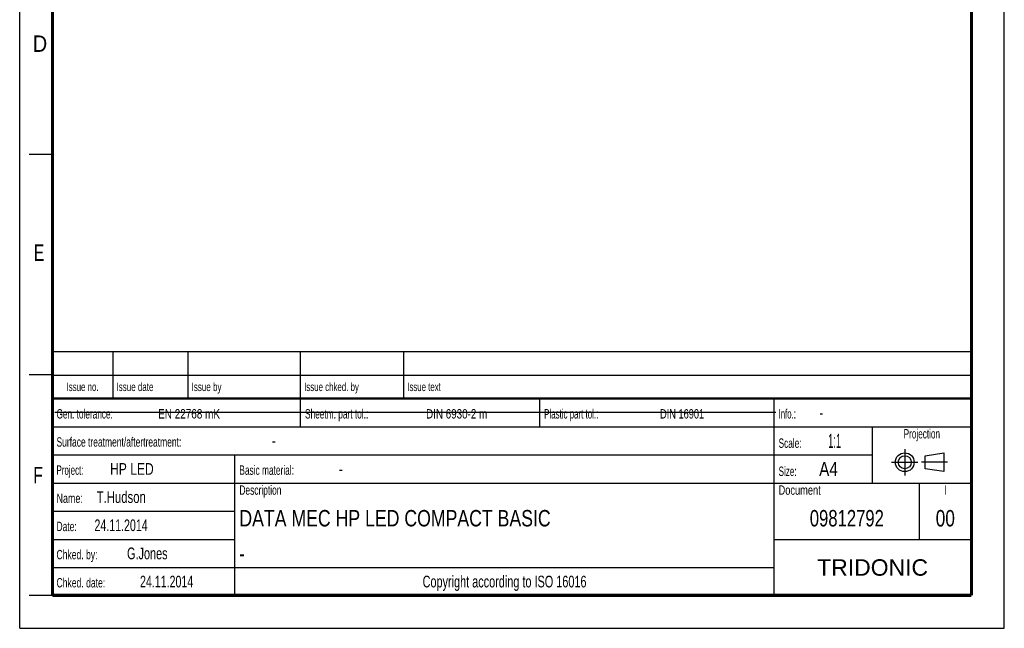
# Model space of a CAD drawing. Header units: millimetres. Extents: x 0 to 210, y 0 to 297.
# Tile 1 of 11: x 0 to 210, y 0 to 130. Entities that reach past the tile are written whole.
import ezdxf
from ezdxf.enums import TextEntityAlignment as Align

# ---------------------------------------------------------------- set-up
doc = ezdxf.new("R2010")
doc.units = ezdxf.units.MM
doc.header["$LTSCALE"] = 19.36
doc.linetypes.add('CENTER', pattern=[0.6, 0.375, -0.075, 0.075, -0.075])
doc.layers.get('0').update_dxf_attribs({"linetype": 'CONTINUOUS'})
doc.layers.add('DEFAULT_1', color=7, linetype='CENTER')
doc.layers.add('Z_NOTICE', color=7, linetype='CONTINUOUS')
doc.styles.add('TEXTSTYLE_2', font='txt', dxfattribs={"width": 0.75})
doc.styles.add('TEXTSTYLE_5', font='arial.ttf')

# ---------------------------------------------------------------- blocks, each defined once
blk = doc.blocks.new('SYMBOL_23_BL0', base_point=(191.94, 35.39))
at = {"color": 2, "linetype": 'CONTINUOUS'}
for p, q in [((193.11, 36.79), (197.11, 37.39)), ((193.11, 33.99), (193.11, 36.79)), ((197.11, 37.39), (197.11, 33.39)), ((197.11, 33.39), (193.11, 33.99))]:
    blk.add_line(p, q, dxfattribs=at)
for radius in [2, 1.4]:
    blk.add_circle((188.77, 35.39), radius, dxfattribs=at)
at = {"layer": 'DEFAULT_1', "color": 2, "linetype": 'CENTER'}
for p, q in [((188.77, 38.19), (188.77, 32.59)), ((185.97, 35.39), (191.57, 35.39)), ((197.91, 35.39), (192.31, 35.39))]:
    blk.add_line(p, q, dxfattribs=at)

msp = doc.modelspace()

# ---------------------------------------------------------------- linework, layer by layer
at = {"color": 2, "linetype": 'CONTINUOUS'}
for p, q in [((0, 0), (0, 297)), ((210, 0), (210, 297)), ((7, 101), (2, 101)), ((6.914, 48.96), (6.914, 58.96)), ((6.914, 58.96), (202.914, 58.96)), ((19.914, 48.96), (19.914, 58.96)), ((35.914, 48.96), (35.914, 58.96)), ((59.914, 48.96), (59.914, 58.96)), ((81.914, 48.96), (81.914, 58.96)), ((202.914, 48.96), (202.914, 58.96)), ((7, 54), (2, 54)), ((6.914, 53.96), (202.914, 53.96)), ((6.914, 6.96), (6.914, 48.96)), ((6.914, 48.96), (202.914, 48.96)), ((6.914, 48.96), (202.914, 48.96)), ((59.914, 42.96), (59.914, 48.96)), ((110.914, 42.96), (110.914, 48.96)), ((160.914, 6.96), (160.914, 48.96)), ((202.914, 6.96), (202.914, 48.96)), ((6.914, 42.96), (202.914, 42.96)), ((181.914, 30.96), (181.914, 42.96)), ((6.914, 36.96), (181.914, 36.96)), ((45.914, 6.96), (45.914, 36.96)), ((6.914, 30.96), (202.914, 30.96)), ((191.914, 18.96), (191.914, 30.96)), ((6.914, 24.96), (45.914, 24.96)), ((6.914, 18.96), (45.914, 18.96)), ((160.914, 18.96), (202.914, 18.96)), ((6.914, 12.96), (160.914, 12.96)), ((7, 7), (2, 7)), ((6.914, 6.96), (202.914, 6.96)), ((0, 0), (210, 0))]:
    msp.add_line(p, q, dxfattribs=at)
at = {"color": 7, "linetype": 'CONTINUOUS'}
msp.add_line((7.468, 46.042), (161.268, 46.042), dxfattribs=at)
for points, const_width in [([(7, 7), (7, 290)], 0.7), ([(203, 7), (203, 290)], 0.7), ([(7, 49), (203, 49)], 0.5), ([(7, 7), (203, 7)], 0.7)]:
    msp.add_lwpolyline(points, dxfattribs=dict(at, const_width=const_width))

# ---------------------------------------------------------------- block references
at = {"color": 2, "linetype": 'CONTINUOUS'}
msp.add_blockref('SYMBOL_23_BL0', (191.94, 35.392), dxfattribs=at)

# ---------------------------------------------------------------- texts
at = {"color": 5, "linetype": 'CONTINUOUS', "style": 'TEXTSTYLE_2'}
for s, width, p in [('D', 0.904762, (2.807, 122.857)), ('E', 0.714286, (3.002, 78.302)), ('F', 0.714286, (2.922, 30.897))]:
    msp.add_text(s, height=3.5, dxfattribs=dict(at, width=width)).set_placement(p)
at = {"layer": 'Z_NOTICE', "color": 5, "linetype": 'CONTINUOUS', "style": 'TEXTSTYLE_2'}
for s, height, width, p in [('Issue date ', 1.8, 0.707792, (20.664, 50.56)), ('Issue by ', 1.8, 0.71164, (36.664, 50.56)), ('Issue chked. by', 1.8, 0.698413, (60.664, 50.56)), ('Issue text ', 1.8, 0.694805, (82.664, 50.56)), ('Gen. tolerance:', 2, 0.657143, (7.851, 44.71)), ('EN 22768 mK', 2, 0.792208, (29.53, 44.71)), ('Sheetm. part tol.:', 2, 0.662698, (60.851, 44.71)), ('DIN 6930-2 m', 2, 0.78373, (86.672, 44.71)), ('Plastic part tol.:', 2, 0.632275, (111.851, 44.71)), ('DIN 16901', 2, 0.73545, (136.577, 44.71)), ('Info.: ', 2, 0.622449, (161.851, 44.71)), ('-', 2.5, 0.714286, (170.565, 44.71)), ('Surface treatment/aftertreatment: ', 2, 0.67577, (7.851, 38.71)), ('Scale:  ', 2, 0.660714, (161.851, 38.46)), ('1:1', 3, 0.5, (172.422, 38.46)), ('-', 2.5, 0.714286, (53.803, 38.71)), ('Project: ', 2, 0.634921, (7.851, 32.71)), ('HP LED', 2.5, 0.769841, (19.28, 32.71)), ('Basic material: ', 2, 0.66369, (46.851, 32.71)), ('-', 2.5, 0.714286, (68.089, 32.71)), ('Size: ', 2, 0.646825, (161.851, 32.46)), (' A4', 3, 0.809524, (169.613, 32.46)), ('T.Hudson', 2.5, 0.723214, (16.422, 26.71)), ('Description', 2, 0.670996, (46.851, 28.46)), ('Document', 2, 0.738095, (161.851, 28.46)), ('Name: ', 2, 0.714286, (7.851, 26.71)), ('24.11.2014', 2.5, 0.678571, (15.946, 20.71)), ('Date: ', 2, 0.674603, (7.851, 20.71)), ('Chked. by: ', 2, 0.683983, (7.851, 14.71)), ('G.Jones', 2.5, 0.693878, (22.899, 14.71)), ('Chked. date: ', 2, 0.684982, (7.851, 8.71)), ('24.11.2014', 2.5, 0.678571, (25.661, 8.71))]:
    msp.add_text(s, height=height, dxfattribs=dict(at, width=width)).set_placement(p)
for s, height, width, p in [('Issue no.', 1.8, 0.698413, (13.414, 50.56)), ('Projection', 2, 0.652381, (192.414, 40.46)), ('I', 2, 0.642857, (197.414, 28.46)), ('Copyright according to ISO 16016', 2.5, 0.694196, (103.414, 8.71))]:
    msp.add_text(s, height=height, dxfattribs=dict(at, width=width)).set_placement(p, align=Align.CENTER)
at = {"layer": 'Z_NOTICE', "color": 7, "linetype": 'CONTINUOUS', "style": 'TEXTSTYLE_2'}
for s, width, p in [('DATA MEC HP LED COMPACT BASIC', 0.805419, (46.851, 21.71)), ('-', 0.714286, (46.851, 14.21))]:
    msp.add_text(s, height=3.5, dxfattribs=dict(at, width=width)).set_placement(p)
for s, width, p in [('09812792', 0.758929, (176.414, 21.71)), ('00', 0.785714, (197.414, 21.71))]:
    msp.add_text(s, height=3.5, dxfattribs=dict(at, width=width)).set_placement(p, align=Align.CENTER)
at = {"layer": 'Z_NOTICE', "color": 5, "linetype": 'CONTINUOUS', "style": 'TEXTSTYLE_5'}
msp.add_text('TRIDONIC', height=3.5, dxfattribs=at).set_placement((181.914, 11.21), align=Align.CENTER)

doc.saveas('drawing.dxf')
